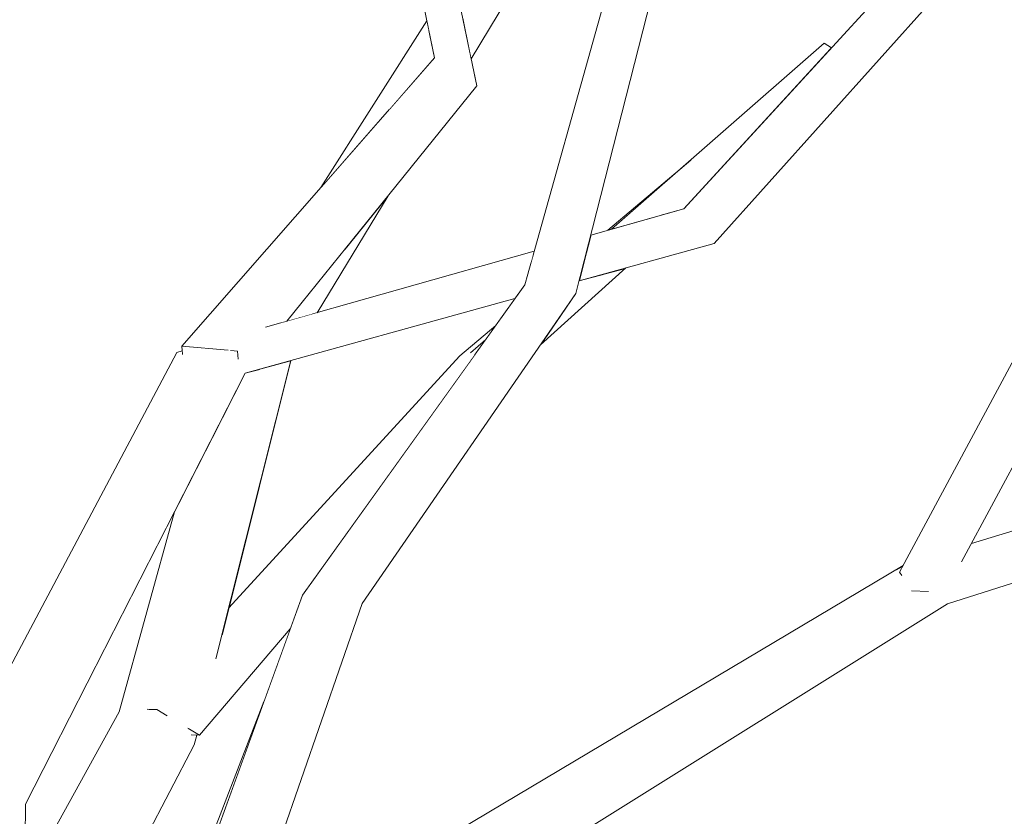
# Model space of a CAD drawing. Extents: x -289599 to -184549, y 66678 to 295474.
# Tile 132 of 256: x -267115 to -267014, y 71971 to 72053. Entities that reach past the tile are written whole.
import ezdxf

# ---------------------------------------------------------------- set-up
doc = ezdxf.new("R2010")
doc.units = 0
doc.header["$MEASUREMENT"] = 0
doc.linetypes.add('Wipeout_Contour', pattern=[1000, 0, -1000])
doc.layers.add('arch drzewa', color=8, linetype='Continuous')
doc.layers.add('Model Ściany', color=8, linetype='Continuous')
doc.layers.add('arch drzewa_Nr_Pióra__4', color=8, linetype='Continuous', lineweight=9)

msp = doc.modelspace()

# ---------------------------------------------------------------- wipeouts: each hides what was drawn before it
at = {"color": 254, "linetype": 'Wipeout_Contour', "lineweight": 0, "ltscale": 155815580.5429485}
msp.add_wipeout([(-266554.89, 73918.5), (-267404.89, 73918.5), (-267404.89, 71750.74), (-267394.05, 71748.38), (-267372.77, 71719.53), (-267373.64, 71718.42), (-267361.77, 71703.3), (-267362.86, 71707.49), (-267359.04, 71708.25), (-267358.29, 71705.38), (-267355.17, 71695.54), (-267346.43, 71685.62), (-267240.2, 71631.77), (-267227.65, 71618.5), (-267218.17, 71618.5), (-267220.21, 71620.82), (-267247.35, 71650.22), (-267302.21, 71663.9), (-267344.56, 71705.32), (-267344.38, 71705.62), (-267342.13, 71706.97), (-267301.15, 71667.98), (-267250.39, 71657.3), (-267251.23, 71718.8), (-267273.59, 71740.57), (-267303.22, 71763.94), (-267315.77, 71793.44), (-267312.12, 71795.22), (-267299.06, 71767.03), (-267278.28, 71751.59), (-267300.51, 71793.47), (-267299.07, 71794.08), (-267295.74, 71795.05), (-267269.02, 71744.71), (-267267.61, 71743.65), (-267242.21, 71719.01), (-267240.22, 71656.11), (-267209.85, 71623.74), (-267192.15, 71653.85), (-267191.46, 71694.71), (-267193.92, 71714.07), (-267240.91, 71785.35), (-267259.73, 71812.62), (-267259.88, 71812.93), (-267260.8, 71812.82), (-267270.86, 71824.37), (-267270.54, 71828.28), (-267284.76, 71838.86), (-267339.96, 71858.73), (-267360.22, 71897.52), (-267358.39, 71899.45), (-267355.97, 71898.67), (-267336.95, 71862.09), (-267284.5, 71844.32), (-267289.83, 71884.07), (-267289.74, 71884.6), (-267318.21, 71914.64), (-267315.25, 71916.35), (-267314.75, 71916.33), (-267285.4, 71886.11), (-267266.24, 71880.37), (-267263.37, 71892.41), (-267272.23, 71900.47), (-267271.16, 71917.53), (-267290.97, 71936.41), (-267293.6, 71962.94), (-267291, 71964.16), (-267288.75, 71963.13), (-267285.82, 71939.03), (-267270.75, 71924.2), (-267270.15, 71933.8), (-267268.22, 71934.27), (-267266.08, 71933.72), (-267266.79, 71920.31), (-267258.08, 71911.73), (-267250.14, 71948.8), (-267246.25, 71948.52), (-267246.21, 71946.67), (-267254.45, 71908.17), (-267252.47, 71906.21), (-267255.44, 71892.9), (-267227.55, 71869.33), (-267227.88, 71868.89), (-267227.73, 71868.84), (-267199.86, 71820.83), (-267198.77, 71802.23), (-267191.78, 71821.78), (-267221.92, 71864.2), (-267221.25, 71864.62), (-267218.99, 71865.53), (-267189.25, 71824.28), (-267188.66, 71858.3), (-267186.39, 71900.82), (-267222.82, 71986.56), (-267226.45, 71988.74), (-267224.64, 71990.83), (-267225.42, 71992.67), (-267229.06, 71999.34), (-267272.8, 72049.63), (-267294.95, 72051.63), (-267299.19, 72053.27), (-267330.73, 72076.07), (-267343.97, 72085.11), (-267390.39, 72099.59), (-267391.71, 72101.29), (-267389.57, 72103.42), (-267341.07, 72088.55), (-267328.2, 72079.46), (-267355.07, 72117.93), (-267355.02, 72119.18), (-267352.4, 72119.92), (-267325.31, 72083.33), (-267285.03, 72065.32), (-267313.51, 72104.32), (-267306.83, 72136.48), (-267310, 72141.1), (-267327.38, 72176.11), (-267325.58, 72177.05), (-267323.15, 72177.38), (-267308.13, 72149.23), (-267310.21, 72162.07), (-267306.83, 72162.95), (-267306.13, 72162.19), (-267303.17, 72145.56), (-267301.81, 72139.09), (-267289.28, 72122.03), (-267288.79, 72176.46), (-267286.85, 72176.89), (-267283.45, 72176.62), (-267284, 72114.84), (-267282.59, 72112.92), (-267248.87, 72053.1), (-267227.3, 72017.9), (-267229.32, 72048.9), (-267234.21, 72057.74), (-267236.98, 72061.01), (-267236.23, 72061.39), (-267250.28, 72086.77), (-267235.32, 72122.05), (-267228.73, 72157.87), (-267226.96, 72157.71), (-267226.37, 72157.6), (-267231.84, 72121.2), (-267245.33, 72088.35), (-267221.6, 72049.35), (-267221.55, 72048.99), (-267211.02, 72036.52), (-267224.99, 72066.7), (-267224.1, 72068.76), (-267220.34, 72068.94), (-267201.46, 72030.94), (-267205.13, 72046.01), (-267195.1, 72076.44), (-267196.57, 72076.37), (-267206.31, 72140.08), (-267220.79, 72182.17), (-267261.46, 72212.28), (-267294.12, 72221.23), (-267319.97, 72232.76), (-267344.72, 72248.99), (-267344.79, 72250.7), (-267342.36, 72251.89), (-267333.53, 72246.52), (-267331.86, 72248.22), (-267298.25, 72228.87), (-267290.01, 72225.52), (-267254.88, 72216.58), (-267222.76, 72193.85), (-267222.2, 72195.52), (-267234.49, 72228.61), (-267245.6, 72271.62), (-267248.78, 72301.27), (-267253.4, 72320.74), (-267256.92, 72334.03), (-267253.03, 72334.74), (-267252.42, 72333.68), (-267249.6, 72323.21), (-267243.96, 72304.25), (-267241.52, 72291.07), (-267237.66, 72316.17), (-267238.19, 72317.91), (-267243.11, 72323.08), (-267243.33, 72324.09), (-267240.09, 72325.73), (-267238.94, 72324.52), (-267238.64, 72324.84), (-267235.21, 72324.9), (-267233.47, 72318.76), (-267214.98, 72299.28), (-267212.2, 72333.19), (-267228.57, 72363.86), (-267226.03, 72365.13), (-267223.67, 72365.28), (-267206.11, 72332.9), (-267209.66, 72295.36), (-267181.01, 72258.39), (-267178.26, 72278.79), (-267178.28, 72280.56), (-267178.35, 72284.63), (-267179.79, 72286.84), (-267179.94, 72286.81), (-267180.16, 72287.39), (-267183.64, 72292.7), (-267184.72, 72299.54), (-267191.01, 72316.29), (-267194.12, 72352.21), (-267184.49, 72379.66), (-267181.78, 72379.12), (-267181.77, 72378.98), (-267190.2, 72352.49), (-267187.39, 72328.96), (-267186.13, 72329.22), (-267184.86, 72328.42), (-267179.85, 72303.15), (-267178.59, 72300.2), (-267179.23, 72341.99), (-267177.86, 72342.19), (-267175.84, 72342.16), (-267175.19, 72341.94), (-267175, 72335.45), (-267173.66, 72368.41), (-267171.45, 72368.51), (-267169.93, 72368.3), (-267170.4, 72322.65), (-267172.58, 72296.58), (-267157.45, 72312.87), (-267146.23, 72345.54), (-267142.87, 72345.09), (-267142.7, 72343.88), (-267152.89, 72309.78), (-267168.83, 72291.03), (-267169.46, 72282.3), (-267162.43, 72272.66), (-267162.33, 72257.61), (-267158.59, 72264.2), (-267152.34, 72309.05), (-267150.13, 72308.95), (-267148.64, 72308.74), (-267154.24, 72262.49), (-267162.27, 72247.35), (-267162.2, 72236.68), (-267135.6, 72265.25), (-267135.28, 72293), (-267131.42, 72293.3), (-267130.76, 72291.44), (-267131, 72270.18), (-267128.51, 72272.86), (-267122.12, 72299.75), (-267099.47, 72329.42), (-267097.98, 72329.77), (-267095.06, 72328.15), (-267116.44, 72300.44), (-267122.1, 72279.04), (-267096.71, 72303.64), (-267093.97, 72302.24), (-267092.55, 72300.96), (-267124.41, 72270.08), (-267124.47, 72270.11), (-267124.52, 72269.93), (-267131.09, 72262.5), (-267131.28, 72246.32), (-267091.76, 72275.06), (-267087.49, 72308.02), (-267082.99, 72307.8), (-267087.45, 72272.08), (-267129.48, 72240.53), (-267142.14, 72203.78), (-267139.97, 72201.92), (-267147.29, 72188.82), (-267148.25, 72186.05), (-267098.87, 72200.54), (-267078.78, 72244.31), (-267027.3, 72275.39), (-267024.95, 72273.24), (-267024.95, 72272.56), (-267073.28, 72242.57), (-267095.96, 72194.42), (-267152.29, 72175.83), (-267164.36, 72157.23), (-267164.31, 72155.32), (-267165.61, 72155.31), (-267166.47, 72153.98), (-267171.79, 72130.46), (-267171.79, 72129.72), (-267171.62, 72125.13), (-267168.64, 72128.16), (-267165.27, 72149.83), (-267163.68, 72151.86), (-267160.07, 72150.82), (-267162.38, 72127.73), (-267163.89, 72124.2), (-267171.23, 72114.39), (-267170.51, 72094.67), (-267170.45, 72094.54), (-267170.5, 72094.53), (-267169.08, 72055.64), (-267168.01, 72028.93), (-267166.71, 72022.75), (-267167.75, 72022.59), (-267166.11, 71981.58), (-267165.41, 71946.78), (-267160.96, 71940.17), (-267154.78, 71925.2), (-267157.32, 71971.72), (-267159.94, 72001.28), (-267163.82, 72055.82), (-267163.84, 72063.1), (-267164.32, 72077.48), (-267161.37, 72077.66), (-267160.94, 72076.85), (-267160.23, 72062.48), (-267159.66, 72054.84), (-267155.89, 72020.36), (-267152.04, 72041.87), (-267148.7, 72041.69), (-267146.72, 72041.2), (-267153.84, 72001.51), (-267153.6, 71999.34), (-267148.41, 71971.27), (-267141.73, 71910.81), (-267130.2, 71936.36), (-267124.65, 71946.44), (-267123.81, 71972.6), (-267099.22, 72018.98), (-267098.65, 72019.15), (-267098.69, 72019.63), (-267084.29, 72036.06), (-267073.32, 72053.32), (-267078.55, 72078.81), (-267075.93, 72079.42), (-267074.82, 72078.73), (-267070.47, 72057.8), (-267070.42, 72057.89), (-267056.61, 72091.8), (-267054.99, 72091.74), (-267051.8, 72090.79), (-267064.65, 72056.13), (-267068.73, 72049.4), (-267068.15, 72046.6), (-267077.33, 72035.21), (-267084.67, 72023.1), (-267062.19, 72029.47), (-267052.81, 72062.94), (-267048.42, 72062.22), (-267056.35, 72031.13), (-267054.58, 72031.63), (-267045.99, 72038.91), (-267032.16, 72051.01), (-267031.42, 72050.54), (-267020.35, 72062.61), (-267018.61, 72062.89), (-267015.99, 72061.06), (-267043.56, 72030.26), (-267052.71, 72027.73), (-267061.55, 72019.78), (-267080, 71992.99), (-267093.88, 71952.99), (-267084.28, 71961.07), (-267024.01, 71996.91), (-266998.65, 72044.15), (-266995.15, 72044.03), (-266993.91, 72042.09), (-267016.92, 71999.22), (-266957.08, 72017.32), (-266950.39, 72026.42), (-266930.3, 72054.71), (-266929.29, 72055.13), (-266926.46, 72053.39), (-266955.35, 72013.46), (-267019.39, 71992.96), (-267077.74, 71956.54), (-267099.7, 71936.7), (-267122.83, 71887.39), (-267126.74, 71865.63), (-267122.46, 71858.86), (-267124.14, 71868.46), (-267123.09, 71869.81), (-267120.43, 71869.49), (-267116.24, 71849), (-267114.26, 71845.88), (-267113.12, 71833.76), (-267112.64, 71831.42), (-267110.74, 71828.86), (-267105.17, 71849.14), (-267096.58, 71873.38), (-267095.7, 71875.13), (-267103.9, 71925.7), (-267100.53, 71926.23), (-267098.59, 71926.05), (-267091.65, 71883.21), (-267088.61, 71889.26), (-267081.24, 71913.31), (-267079.73, 71914.34), (-267076.87, 71912.94), (-267083.05, 71888.5), (-267089.79, 71871.89), (-267096.95, 71847.35), (-267104.1, 71819.91), (-267089.95, 71800.84), (-267077.85, 71836.95), (-267075.72, 71865.5), (-267049.63, 71904.05), (-267046.66, 71904.73), (-267045.7, 71902.48), (-267069.99, 71865.23), (-267070.6, 71836.16), (-267084.05, 71795.41), (-267080.14, 71787.89), (-267071.36, 71794.68), (-267054.59, 71808.43), (-267020.67, 71856.61), (-266986.06, 71878.82), (-266961.97, 71898.35), (-266959.13, 71896.29), (-266959.16, 71896.03), (-266960.68, 71894.8), (-266957.88, 71893.41), (-266958.11, 71891.29), (-267015.33, 71854.49), (-267048.81, 71806.87), (-267049.88, 71805.29), (-267051.19, 71803.49), (-267065.12, 71792.28), (-267077.11, 71782.06), (-267065.43, 71759.6), (-267041.15, 71802.36), (-267006.62, 71809.79), (-266983.4, 71843.27), (-266981.1, 71846.61), (-266980.61, 71847.28), (-266977.96, 71846.19), (-266980.37, 71842.76), (-267005.92, 71805.89), (-267036.06, 71799.94), (-267061.32, 71751.7), (-267059.69, 71748.58), (-267084.57, 71725.32), (-267053.86, 71730.73), (-267053.04, 71734.58), (-267021.97, 71756.89), (-267022.42, 71761.76), (-267023.39, 71770.12), (-267018.27, 71780.21), (-267014.6, 71780.62), (-267013.67, 71778.06), (-267017.46, 71767.62), (-267017.43, 71767.43), (-267016.39, 71760.9), (-267013.83, 71762.74), (-267011.35, 71761.13), (-267003.93, 71766.63), (-266968.16, 71773.45), (-266967.24, 71771.32), (-266967.8, 71770.63), (-267001.07, 71763.75), (-267015.13, 71753.08), (-267010.16, 71722.03), (-266957.77, 71737.3), (-266948.96, 71765.07), (-266943.45, 71764.4), (-266953.72, 71733.42), (-266957.11, 71732.26), (-266960.48, 71731.26), (-267010.07, 71715.44), (-267010.24, 71715.32), (-267010.34, 71714.69), (-267011.17, 71714.7), (-267050.84, 71688.31), (-267064.82, 71648.11), (-267103.31, 71618.5), (-266554.89, 71618.5), (-266554.89, 71746.14), (-266591.22, 71757.06), (-266615, 71786), (-266612.08, 71787.59), (-266610.19, 71788.38), (-266589.22, 71762.37), (-266564.6, 71755.4), (-266564.32, 71757.04), (-266563.13, 71758.14), (-266554.89, 71756.58)], dxfattribs=at).dxf.layer = 'Model Ściany'

# ---------------------------------------------------------------- next in the draw order: wipeouts: each hides what was drawn before it
at = {"color": 254, "linetype": 'Wipeout_Contour', "lineweight": 0, "ltscale": 1295465.6295307}
msp.add_wipeout([(-267068.8, 72049.28), (-267068.77, 72049.16), (-267068.48, 72047.99), (-267068.79, 72049.29)], dxfattribs=at).dxf.layer = 'Model Ściany'
at = {"color": 254, "linetype": 'Wipeout_Contour', "lineweight": 0, "ltscale": 1619328.859989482}
msp.add_wipeout([(-267087.4, 72018.15), (-267093.84, 71992.51), (-267069.91, 72018.63), (-267066.18, 72021.79), (-267064.2, 72024.56)], dxfattribs=at).dxf.layer = 'Model Ściany'
at = {"color": 254, "linetype": 'Wipeout_Contour', "lineweight": 0, "ltscale": 2591018.650555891}
msp.add_wipeout([(-267115.06, 71944.61), (-267115.12, 71935.12), (-267105.59, 71943.14), (-267090.18, 71982.83), (-267087.46, 71990.36), (-267096.86, 71979.36), (-267097.14, 71979.36), (-267097.4, 71978.36)], dxfattribs=at).dxf.layer = 'Model Ściany'

# ---------------------------------------------------------------- next in the draw order: wipeouts: each hides what was drawn before it
at = {"color": 254, "linetype": 'Wipeout_Contour', "lineweight": 0, "ltscale": 1295464.669250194}
msp.add_wipeout([(-267068.79, 72049.29), (-267068.48, 72047.99), (-267068.15, 72046.6), (-267068.79, 72049.3)], dxfattribs=at).dxf.layer = 'Model Ściany'
at = {"color": 254, "linetype": 'Wipeout_Contour', "lineweight": 0, "ltscale": 1295553.00998808}
msp.add_wipeout([(-267114.88, 71972.22), (-267114.93, 71964.07), (-267105.18, 71981.78), (-267099.44, 72002.49)], dxfattribs=at).dxf.layer = 'Model Ściany'

# ---------------------------------------------------------------- next in the draw order: wipeouts: each hides what was drawn before it
at = {"color": 254, "linetype": 'Wipeout_Contour', "lineweight": 0, "ltscale": 971622.223378}
msp.add_wipeout([(-267105.59, 71943.14), (-267104.08, 71944.41), (-267090.18, 71982.83)], dxfattribs=at).dxf.layer = 'arch drzewa'
at = {"color": 254, "linetype": 'Wipeout_Contour', "lineweight": 0, "ltscale": 1295556.888395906}
msp.add_wipeout([(-267114.88, 71972.22), (-267118.25, 71972.99), (-267115.83, 71934.53), (-267115.12, 71935.12)], dxfattribs=at).dxf.layer = 'arch drzewa'

# ---------------------------------------------------------------- next in the draw order: wipeouts: each hides what was drawn before it
at = {"color": 254, "linetype": 'Wipeout_Contour', "lineweight": 0, "ltscale": 1295470.042563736}
msp.add_wipeout([(-267086.19, 71993.87), (-267096.05, 71951.17), (-267093.88, 71952.99), (-267080, 71992.99)], dxfattribs=at).dxf.layer = 'arch drzewa'

# ---------------------------------------------------------------- next in the draw order: wipeouts: each hides what was drawn before it
at = {"color": 254, "linetype": 'Wipeout_Contour', "lineweight": 0, "ltscale": 971569.941553}
msp.add_wipeout([(-267063.16, 72026), (-267080, 71992.99), (-267057.89, 72025.1)], dxfattribs=at).dxf.layer = 'arch drzewa'
at = {"color": 254, "linetype": 'Wipeout_Contour', "lineweight": 0, "ltscale": 971614.141809}
msp.add_wipeout([(-267086.19, 71993.87), (-267104.08, 71944.41), (-267096.05, 71951.17)], dxfattribs=at).dxf.layer = 'arch drzewa'

# ---------------------------------------------------------------- next in the draw order: wipeouts: each hides what was drawn before it
at = {"color": 254, "linetype": 'Wipeout_Contour', "lineweight": 0, "ltscale": 971555.14936}
msp.add_wipeout([(-267057.89, 72025.1), (-267048.42, 72062.22), (-267052.81, 72062.94)], dxfattribs=at).dxf.layer = 'arch drzewa'
at = {"color": 254, "linetype": 'Wipeout_Contour', "lineweight": 0, "ltscale": 971588.999599}
msp.add_wipeout([(-267086.19, 71993.87), (-267080, 71992.99), (-267063.16, 72026)], dxfattribs=at).dxf.layer = 'arch drzewa'
at = {"color": 254, "linetype": 'Wipeout_Contour', "lineweight": 0, "ltscale": 971659.311826}
msp.add_wipeout([(-267114.88, 71972.22), (-267092.12, 72016.85), (-267095.33, 72018.78)], dxfattribs=at).dxf.layer = 'arch drzewa'

# ---------------------------------------------------------------- next in the draw order: wipeouts: each hides what was drawn before it
at = {"color": 254, "linetype": 'Wipeout_Contour', "lineweight": 0, "ltscale": 971560.283897}
msp.add_wipeout([(-267052.81, 72062.94), (-267063.16, 72026), (-267057.89, 72025.1)], dxfattribs=at).dxf.layer = 'arch drzewa'
at = {"color": 254, "linetype": 'Wipeout_Contour', "lineweight": 0, "ltscale": 971672.9602}
msp.add_wipeout([(-267095.33, 72018.78), (-267118.25, 71972.99), (-267114.88, 71972.22)], dxfattribs=at).dxf.layer = 'arch drzewa'
at = {"color": 254, "linetype": 'Wipeout_Contour', "lineweight": 0, "ltscale": 971467.476448}
msp.add_wipeout([(-267077.74, 71956.54), (-267019.39, 71992.96), (-267023.17, 71995.41)], dxfattribs=at).dxf.layer = 'arch drzewa'

# ---------------------------------------------------------------- next in the draw order: wipeouts: each hides what was drawn before it
at = {"color": 254, "linetype": 'Wipeout_Contour', "lineweight": 0, "ltscale": 1295377.406822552}
msp.add_wipeout([(-267056.84, 72029.22), (-267057.56, 72026.39), (-267043.56, 72030.26), (-267044.58, 72033.52)], dxfattribs=at).dxf.layer = 'arch drzewa'
at = {"color": 254, "linetype": 'Wipeout_Contour', "lineweight": 0, "ltscale": 1295449.763064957}
msp.add_wipeout([(-267092.12, 72016.85), (-267064.2, 72024.56), (-267063.16, 72026), (-267062.85, 72027.11)], dxfattribs=at).dxf.layer = 'arch drzewa'
at = {"color": 254, "linetype": 'Wipeout_Contour', "lineweight": 0, "ltscale": 2267224.475237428}
msp.add_wipeout([(-267118.25, 71972.99), (-267095.33, 72018.78), (-267098.24, 72018.93), (-267098.62, 72018.84), (-267098.63, 72018.9), (-267098.63, 72018.95), (-267099.22, 72018.98)], dxfattribs=at).dxf.layer = 'arch drzewa'
at = {"color": 254, "linetype": 'Wipeout_Contour', "lineweight": 0, "ltscale": 971304.30922}
msp.add_wipeout([(-267019.39, 71992.96), (-266955.35, 72013.46), (-266957.5, 72016.41)], dxfattribs=at).dxf.layer = 'arch drzewa'
at = {"color": 254, "linetype": 'Wipeout_Contour', "lineweight": 0, "ltscale": 971519.177248}
msp.add_wipeout([(-267023.17, 71995.41), (-267082.58, 71958.25), (-267077.74, 71956.54)], dxfattribs=at).dxf.layer = 'arch drzewa'

# ---------------------------------------------------------------- next in the draw order: wipeouts: each hides what was drawn before it
at = {"color": 254, "linetype": 'Wipeout_Contour', "lineweight": 0, "ltscale": 971539.287953}
msp.add_wipeout([(-267056.64, 72030.02), (-267056.84, 72029.22), (-267044.58, 72033.52)], dxfattribs=at).dxf.layer = 'arch drzewa'
at = {"color": 254, "linetype": 'Wipeout_Contour', "lineweight": 0, "ltscale": 971596.538851}
msp.add_wipeout([(-267095.33, 72018.78), (-267062.52, 72028.31), (-267062.32, 72029.02)], dxfattribs=at).dxf.layer = 'arch drzewa'
at = {"color": 254, "linetype": 'Wipeout_Contour', "lineweight": 0, "ltscale": 1295397.920903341}
msp.add_wipeout([(-267061.55, 72019.78), (-267052.71, 72027.73), (-267055.02, 72027.09), (-267060.35, 72021.52)], dxfattribs=at).dxf.layer = 'arch drzewa'
at = {"color": 254, "linetype": 'Wipeout_Contour', "lineweight": 0, "ltscale": 971685.613532}
msp.add_wipeout([(-267099.22, 72018.98), (-267123.81, 71972.6), (-267118.25, 71972.99)], dxfattribs=at).dxf.layer = 'arch drzewa'
at = {"color": 254, "linetype": 'Wipeout_Contour', "lineweight": 0, "ltscale": 1942910.413613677}
msp.add_wipeout([(-267082.58, 71958.25), (-267023.17, 71995.41), (-267023.26, 71996), (-267024.16, 71995.92), (-267024.37, 71996.24), (-267024.04, 71996.85)], dxfattribs=at).dxf.layer = 'arch drzewa'

# ---------------------------------------------------------------- next in the draw order: wipeouts: each hides what was drawn before it
at = {"color": 254, "linetype": 'Wipeout_Contour', "lineweight": 0, "ltscale": 1295381.257419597}
msp.add_wipeout([(-267056.42, 72030.84), (-267056.64, 72030.02), (-267044.58, 72033.52), (-267046.72, 72033.85)], dxfattribs=at).dxf.layer = 'arch drzewa'
at = {"color": 254, "linetype": 'Wipeout_Contour', "lineweight": 0, "ltscale": 1295400.247571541}
msp.add_wipeout([(-267057.89, 72025.1), (-267060.35, 72021.52), (-267055.02, 72027.09), (-267057.56, 72026.39)], dxfattribs=at).dxf.layer = 'arch drzewa'
at = {"color": 254, "linetype": 'Wipeout_Contour', "lineweight": 0, "ltscale": 971665.667182}
msp.add_wipeout([(-267098.65, 72019.15), (-267099.22, 72018.98), (-267098.63, 72018.95)], dxfattribs=at).dxf.layer = 'arch drzewa'
at = {"color": 254, "linetype": 'Wipeout_Contour', "lineweight": 0, "ltscale": 971364.55071}
msp.add_wipeout([(-266957.5, 72016.41), (-267023.17, 71995.41), (-267019.39, 71992.96)], dxfattribs=at).dxf.layer = 'arch drzewa'
at = {"color": 254, "linetype": 'Wipeout_Contour', "lineweight": 0, "ltscale": 1295338.851215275}
msp.add_wipeout([(-267084.28, 71961.07), (-267082.58, 71958.25), (-267024.04, 71996.85), (-267024.01, 71996.91)], dxfattribs=at).dxf.layer = 'arch drzewa'
at = {"color": 254, "linetype": 'Wipeout_Contour', "lineweight": 0, "ltscale": 2591040.884134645}
msp.add_wipeout([(-267115.06, 71944.61), (-267097.4, 71978.36), (-267097.52, 71979.38), (-267097.71, 71979.38), (-267098.05, 71980.07), (-267097.7, 71980.94), (-267097.82, 71982.01), (-267115.05, 71945.78)], dxfattribs=at).dxf.layer = 'arch drzewa'

# ---------------------------------------------------------------- next in the draw order: linework, layer by layer
at = {"layer": 'arch drzewa_Nr_Pióra__4', "linetype": 'Continuous'}
for p, q in [((-267061.55, 72019.78), (-267052.71, 72027.73)), ((-267021.36, 71994.24), (-267023.13, 71994.3))]:
    msp.add_line(p, q, dxfattribs=at)

# ---------------------------------------------------------------- next in the draw order: wipeouts: each hides what was drawn before it
at = {"color": 254, "linetype": 'Wipeout_Contour', "lineweight": 0, "ltscale": 971541.410918}
msp.add_wipeout([(-267056.42, 72030.84), (-267046.72, 72033.85), (-267056.35, 72031.13)], dxfattribs=at).dxf.layer = 'arch drzewa'
at = {"color": 254, "linetype": 'Wipeout_Contour', "lineweight": 0, "ltscale": 2591011.500699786}
msp.add_wipeout([(-267094.12, 72019.24), (-267098.24, 72018.93), (-267095.33, 72018.78), (-267062.32, 72029.02), (-267062.19, 72029.47), (-267089.98, 72021.6), (-267092.49, 72019.67), (-267092.57, 72019.65)], dxfattribs=at).dxf.layer = 'arch drzewa'
at = {"color": 254, "linetype": 'Wipeout_Contour', "lineweight": 0, "ltscale": 971311.252611}
msp.add_wipeout([(-267023.17, 71995.41), (-266957.5, 72016.41), (-266957.08, 72017.32)], dxfattribs=at).dxf.layer = 'arch drzewa'
at = {"color": 254, "linetype": 'Wipeout_Contour', "lineweight": 0, "ltscale": 971650.342022}
msp.add_wipeout([(-267115.05, 71945.78), (-267097.82, 71982.01), (-267115.05, 71946.67)], dxfattribs=at).dxf.layer = 'arch drzewa'

# ---------------------------------------------------------------- next in the draw order: wipeouts: each hides what was drawn before it
at = {"color": 254, "linetype": 'Wipeout_Contour', "lineweight": 0, "ltscale": 1295489.71951908}
msp.add_wipeout([(-267068.77, 72049.16), (-267088.43, 72022.04), (-267087.81, 72022.22), (-267068.15, 72046.6)], dxfattribs=at).dxf.layer = 'arch drzewa'
at = {"color": 254, "linetype": 'Wipeout_Contour', "lineweight": 0, "ltscale": 1942784.616073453}
msp.add_wipeout([(-267023.26, 71996), (-267023.17, 71995.41), (-266957.08, 72017.32), (-267016.92, 71999.22), (-267017.92, 71997.36), (-267022.33, 71995.78)], dxfattribs=at).dxf.layer = 'arch drzewa'
at = {"color": 254, "linetype": 'Wipeout_Contour', "lineweight": 0, "ltscale": 2267181.964129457}
msp.add_wipeout([(-267115.01, 71952.19), (-267115.05, 71946.67), (-267097.82, 71982.01), (-267099.78, 71981.95), (-267100.29, 71981.42), (-267101.84, 71981.89), (-267105.18, 71981.78)], dxfattribs=at).dxf.layer = 'arch drzewa'

# ---------------------------------------------------------------- next in the draw order: wipeouts: each hides what was drawn before it
at = {"color": 254, "linetype": 'Wipeout_Contour', "lineweight": 0, "ltscale": 1295507.774213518}
msp.add_wipeout([(-267068.77, 72049.16), (-267092.49, 72019.67), (-267089.98, 72021.6), (-267088.43, 72022.04)], dxfattribs=at).dxf.layer = 'arch drzewa'
at = {"color": 254, "linetype": 'Wipeout_Contour', "lineweight": 0, "ltscale": 1942831.237118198}
msp.add_wipeout([(-267024.37, 71996.24), (-267024.16, 71995.92), (-267023.26, 71996), (-267022.33, 71995.78), (-266997.41, 72042.21), (-266998.65, 72044.15)], dxfattribs=at).dxf.layer = 'arch drzewa'
at = {"color": 254, "linetype": 'Wipeout_Contour', "lineweight": 0, "ltscale": 971663.200328}
msp.add_wipeout([(-267115.01, 71952.19), (-267105.18, 71981.78), (-267114.93, 71964.07)], dxfattribs=at).dxf.layer = 'arch drzewa'
at = {"color": 254, "linetype": 'Wipeout_Contour', "lineweight": 0, "ltscale": 971631.5587}
msp.add_wipeout([(-267097.4, 71978.36), (-267097.14, 71979.36), (-267097.22, 71979.37)], dxfattribs=at).dxf.layer = 'arch drzewa'

# ---------------------------------------------------------------- next in the draw order: linework, layer by layer
at = {"layer": 'arch drzewa_Nr_Pióra__4', "linetype": 'Continuous'}
for p, q in [((-267024.14, 71995.88), (-267024.37, 71996.24)), ((-267024.37, 71996.24), (-267024.31, 71996.24)), ((-267115.12, 71935.12), (-267114.88, 71972.22))]:
    msp.add_line(p, q, dxfattribs=at)

# ---------------------------------------------------------------- next in the draw order: wipeouts: each hides what was drawn before it
at = {"color": 254, "linetype": 'Wipeout_Contour', "lineweight": 0, "ltscale": 1295201.44988113}
msp.add_wipeout([(-267022.33, 71995.78), (-267017.92, 71997.36), (-266993.91, 72042.09), (-266997.41, 72042.21)], dxfattribs=at).dxf.layer = 'arch drzewa'
at = {"color": 254, "linetype": 'Wipeout_Contour', "lineweight": 0, "ltscale": 971647.582034}
msp.add_wipeout([(-267092.92, 72019.13), (-267092.86, 72018.47), (-267092.67, 72019.44)], dxfattribs=at).dxf.layer = 'arch drzewa'
at = {"color": 254, "linetype": 'Wipeout_Contour', "lineweight": 0, "ltscale": 971631.633702}
msp.add_wipeout([(-267097.52, 71979.38), (-267097.4, 71978.36), (-267097.22, 71979.37)], dxfattribs=at).dxf.layer = 'arch drzewa'

# ---------------------------------------------------------------- next in the draw order: linework, layer by layer
at = {"layer": 'arch drzewa_Nr_Pióra__4', "linetype": 'Continuous'}
for p, q in [((-267016.92, 71999.22), (-266957.08, 72017.32)), ((-267019.39, 71992.96), (-266955.35, 72013.46)), ((-267115.06, 71944.61), (-267097.4, 71978.36))]:
    msp.add_line(p, q, dxfattribs=at)

# ---------------------------------------------------------------- next in the draw order: wipeouts: each hides what was drawn before it
at = {"color": 254, "linetype": 'Wipeout_Contour', "lineweight": 0, "ltscale": 971477.977831}
msp.add_wipeout([(-267043.56, 72030.26), (-267015.99, 72061.06), (-267018.61, 72062.89)], dxfattribs=at).dxf.layer = 'arch drzewa'
at = {"color": 254, "linetype": 'Wipeout_Contour', "lineweight": 0, "ltscale": 971648.267787}
msp.add_wipeout([(-267092.92, 72019.13), (-267092.67, 72019.44), (-267092.73, 72019.42)], dxfattribs=at).dxf.layer = 'arch drzewa'

# ---------------------------------------------------------------- next in the draw order: linework, layer by layer
at = {"layer": 'arch drzewa_Nr_Pióra__4', "linetype": 'Continuous'}
msp.add_line((-267017.94, 71997.32), (-266993.91, 72042.09), dxfattribs=at)

# ---------------------------------------------------------------- next in the draw order: wipeouts: each hides what was drawn before it
at = {"color": 254, "linetype": 'Wipeout_Contour', "lineweight": 0, "ltscale": 971497.88282}
msp.add_wipeout([(-267018.61, 72062.89), (-267044.58, 72033.52), (-267043.56, 72030.26)], dxfattribs=at).dxf.layer = 'arch drzewa'
at = {"color": 254, "linetype": 'Wipeout_Contour', "lineweight": 0, "ltscale": 1295501.898793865}
msp.add_wipeout([(-267092.57, 72019.65), (-267092.49, 72019.67), (-267068.77, 72049.16), (-267072.53, 72049.48)], dxfattribs=at).dxf.layer = 'arch drzewa'

# ---------------------------------------------------------------- next in the draw order: linework, layer by layer
at = {"layer": 'arch drzewa_Nr_Pióra__4', "linetype": 'Continuous'}
msp.add_line((-267057.56, 72026.39), (-267043.56, 72030.26), dxfattribs=at)

# ---------------------------------------------------------------- next in the draw order: wipeouts: each hides what was drawn before it
at = {"color": 254, "linetype": 'Wipeout_Contour', "lineweight": 0, "ltscale": 971484.413935}
msp.add_wipeout([(-267044.58, 72033.52), (-267018.61, 72062.89), (-267020.35, 72062.61)], dxfattribs=at).dxf.layer = 'arch drzewa'
at = {"color": 254, "linetype": 'Wipeout_Contour', "lineweight": 0, "ltscale": 1295524.469124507}
msp.add_wipeout([(-267098.69, 72019.63), (-267094.12, 72019.24), (-267092.57, 72019.65), (-267072.53, 72049.48)], dxfattribs=at).dxf.layer = 'arch drzewa'

# ---------------------------------------------------------------- next in the draw order: wipeouts: each hides what was drawn before it
at = {"color": 254, "linetype": 'Wipeout_Contour', "lineweight": 0, "ltscale": 971626.090353}
msp.add_wipeout([(-267068.15, 72046.6), (-267074.82, 72078.73), (-267075.93, 72079.42)], dxfattribs=at).dxf.layer = 'arch drzewa'
at = {"color": 254, "linetype": 'Wipeout_Contour', "lineweight": 0, "ltscale": 971503.463434}
msp.add_wipeout([(-267020.35, 72062.61), (-267046.72, 72033.85), (-267044.58, 72033.52)], dxfattribs=at).dxf.layer = 'arch drzewa'
at = {"color": 254, "linetype": 'Wipeout_Contour', "lineweight": 0, "ltscale": 1295497.235049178}
msp.add_wipeout([(-267081.64, 72029.87), (-267085.15, 72022.97), (-267084.67, 72023.1), (-267077.33, 72035.21)], dxfattribs=at).dxf.layer = 'arch drzewa'
at = {"color": 254, "linetype": 'Wipeout_Contour', "lineweight": 0, "ltscale": 1295547.417011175}
msp.add_wipeout([(-267094.12, 72019.24), (-267098.69, 72019.63), (-267098.62, 72018.84), (-267098.24, 72018.93)], dxfattribs=at).dxf.layer = 'arch drzewa'
at = {"color": 254, "linetype": 'Wipeout_Contour', "lineweight": 0, "ltscale": 971648.796237}
msp.add_wipeout([(-267092.73, 72019.42), (-267093.5, 72019.18), (-267092.92, 72019.13)], dxfattribs=at).dxf.layer = 'arch drzewa'

# ---------------------------------------------------------------- next in the draw order: linework, layer by layer
at = {"layer": 'arch drzewa_Nr_Pióra__4', "linetype": 'Continuous'}
for p, q in [((-267024.37, 71996.24), (-266998.65, 72044.15)), ((-267099.22, 72018.98), (-267098.65, 72019.15)), ((-267098.69, 72019.63), (-267098.62, 72018.78))]:
    msp.add_line(p, q, dxfattribs=at)

# ---------------------------------------------------------------- next in the draw order: wipeouts: each hides what was drawn before it
at = {"color": 254, "linetype": 'Wipeout_Contour', "lineweight": 0, "ltscale": 971615.030273}
msp.add_wipeout([(-267068.48, 72047.99), (-267075.93, 72079.42), (-267069.21, 72051.02)], dxfattribs=at).dxf.layer = 'arch drzewa'
at = {"color": 254, "linetype": 'Wipeout_Contour', "lineweight": 0, "ltscale": 1295347.93345569}
msp.add_wipeout([(-267032.16, 72051.01), (-267049.24, 72033.14), (-267046.72, 72033.85), (-267031.42, 72050.54)], dxfattribs=at).dxf.layer = 'arch drzewa'
at = {"color": 254, "linetype": 'Wipeout_Contour', "lineweight": 0, "ltscale": 971628.914287}
msp.add_wipeout([(-267081.64, 72029.87), (-267087.81, 72022.22), (-267085.15, 72022.97)], dxfattribs=at).dxf.layer = 'arch drzewa'
at = {"color": 254, "linetype": 'Wipeout_Contour', "lineweight": 0, "ltscale": 971649.031849}
msp.add_wipeout([(-267093.5, 72019.18), (-267092.86, 72018.47), (-267092.92, 72019.13)], dxfattribs=at).dxf.layer = 'arch drzewa'

# ---------------------------------------------------------------- next in the draw order: linework, layer by layer
at = {"layer": 'arch drzewa_Nr_Pióra__4', "linetype": 'Continuous'}
msp.add_line((-267084.67, 72023.1), (-267077.33, 72035.21), dxfattribs=at)

# ---------------------------------------------------------------- next in the draw order: wipeouts: each hides what was drawn before it
at = {"color": 254, "linetype": 'Wipeout_Contour', "lineweight": 0, "ltscale": 971631.083264}
msp.add_wipeout([(-267075.93, 72079.42), (-267078.55, 72078.81), (-267068.77, 72049.16)], dxfattribs=at).dxf.layer = 'arch drzewa'
at = {"color": 254, "linetype": 'Wipeout_Contour', "lineweight": 0, "ltscale": 971523.365607}
msp.add_wipeout([(-267054.19, 72031.74), (-267049.24, 72033.14), (-267032.16, 72051.01)], dxfattribs=at).dxf.layer = 'arch drzewa'
at = {"color": 254, "linetype": 'Wipeout_Contour', "lineweight": 0, "ltscale": 1295511.565028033}
msp.add_wipeout([(-267096.12, 71985.62), (-267095.1, 71987.5), (-267087.4, 72018.15), (-267090.58, 72017.27)], dxfattribs=at).dxf.layer = 'arch drzewa'

# ---------------------------------------------------------------- next in the draw order: linework, layer by layer
at = {"layer": 'arch drzewa_Nr_Pióra__4', "linetype": 'Continuous'}
for p, q in [((-267043.56, 72030.26), (-267015.99, 72061.06)), ((-267031.42, 72050.54), (-267032.16, 72051.01))]:
    msp.add_line(p, q, dxfattribs=at)

# ---------------------------------------------------------------- next in the draw order: wipeouts: each hides what was drawn before it
at = {"color": 254, "linetype": 'Wipeout_Contour', "lineweight": 0, "ltscale": 971620.536207}
msp.add_wipeout([(-267068.77, 72049.16), (-267078.55, 72078.81), (-267072.53, 72049.48)], dxfattribs=at).dxf.layer = 'arch drzewa'
at = {"color": 254, "linetype": 'Wipeout_Contour', "lineweight": 0, "ltscale": 971538.413264}
msp.add_wipeout([(-267045.99, 72038.91), (-267054.58, 72031.63), (-267054.19, 72031.74)], dxfattribs=at).dxf.layer = 'arch drzewa'
at = {"color": 254, "linetype": 'Wipeout_Contour', "lineweight": 0, "ltscale": 1295513.017094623}
msp.add_wipeout([(-267097.82, 71982.01), (-267097.7, 71980.94), (-267096.12, 71985.62), (-267090.58, 72017.27)], dxfattribs=at).dxf.layer = 'arch drzewa'

# ---------------------------------------------------------------- next in the draw order: linework, layer by layer
at = {"layer": 'arch drzewa_Nr_Pióra__4', "linetype": 'Continuous'}
for p, q in [((-267063.16, 72026), (-267052.81, 72062.94)), ((-267046.72, 72033.85), (-267020.35, 72062.61)), ((-267057.89, 72025.1), (-267048.42, 72062.22)), ((-267054.19, 72031.74), (-267032.16, 72051.01)), ((-267054.58, 72031.63), (-267045.99, 72038.91)), ((-267056.35, 72031.13), (-267046.72, 72033.85))]:
    msp.add_line(p, q, dxfattribs=at)

# ---------------------------------------------------------------- next in the draw order: wipeouts: each hides what was drawn before it
at = {"color": 254, "linetype": 'Wipeout_Contour', "lineweight": 0, "ltscale": 971616.242708}
msp.add_wipeout([(-267077.32, 72044.02), (-267072.53, 72049.48), (-267073.14, 72052.43)], dxfattribs=at).dxf.layer = 'arch drzewa'
at = {"color": 254, "linetype": 'Wipeout_Contour', "lineweight": 0, "ltscale": 1295470.728348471}
msp.add_wipeout([(-267069.73, 72053.28), (-267069.74, 72053.27), (-267068.79, 72049.29), (-267068.79, 72049.3)], dxfattribs=at).dxf.layer = 'arch drzewa'
at = {"color": 254, "linetype": 'Wipeout_Contour', "lineweight": 0, "ltscale": 1295523.07067232}
msp.add_wipeout([(-267095.45, 72010.31), (-267097.82, 71982.01), (-267090.59, 72017.27), (-267092.12, 72016.85)], dxfattribs=at).dxf.layer = 'arch drzewa'

# ---------------------------------------------------------------- next in the draw order: wipeouts: each hides what was drawn before it
at = {"color": 254, "linetype": 'Wipeout_Contour', "lineweight": 0, "ltscale": 1295466.561202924}
msp.add_wipeout([(-267069.59, 72053.56), (-267068.73, 72049.4), (-267064.65, 72056.13), (-267066.58, 72059.48)], dxfattribs=at).dxf.layer = 'arch drzewa'
at = {"color": 254, "linetype": 'Wipeout_Contour', "lineweight": 0, "ltscale": 1295496.754974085}
msp.add_wipeout([(-267073.32, 72053.32), (-267084.29, 72036.06), (-267077.32, 72044.02), (-267073.14, 72052.43)], dxfattribs=at).dxf.layer = 'arch drzewa'
at = {"color": 254, "linetype": 'Wipeout_Contour', "lineweight": 0, "ltscale": 2914938.214584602}
msp.add_wipeout([(-267105.18, 71981.78), (-267101.84, 71981.89), (-267102.21, 71982.03), (-267100.24, 71983.21), (-267100.12, 71983.32), (-267099.78, 71981.95), (-267097.82, 71982.01), (-267095.45, 72010.31), (-267099.44, 72002.49)], dxfattribs=at).dxf.layer = 'arch drzewa'

# ---------------------------------------------------------------- next in the draw order: linework, layer by layer
at = {"layer": 'arch drzewa_Nr_Pióra__4', "linetype": 'Continuous'}
for p, q in [((-267072.53, 72049.48), (-267078.55, 72078.81)), ((-267084.29, 72036.06), (-267073.32, 72053.32)), ((-267098.69, 72019.63), (-267072.53, 72049.48)), ((-267114.93, 71964.07), (-267105.18, 71981.78))]:
    msp.add_line(p, q, dxfattribs=at)

# ---------------------------------------------------------------- next in the draw order: wipeouts: each hides what was drawn before it
at = {"color": 254, "linetype": 'Wipeout_Contour', "lineweight": 0, "ltscale": 1295474.967094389}
msp.add_wipeout([(-267069.85, 72053.75), (-267069.74, 72053.27), (-267069.73, 72053.28), (-267069.84, 72053.76)], dxfattribs=at).dxf.layer = 'arch drzewa'
at = {"color": 254, "linetype": 'Wipeout_Contour', "lineweight": 0, "ltscale": 971601.399023}
msp.add_wipeout([(-267068.79, 72049.29), (-267069.21, 72051.02), (-267068.8, 72049.28)], dxfattribs=at).dxf.layer = 'arch drzewa'
at = {"color": 254, "linetype": 'Wipeout_Contour', "lineweight": 0, "ltscale": 1943203.831076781}
msp.add_wipeout([(-267096.86, 71979.36), (-267087.46, 71990.36), (-267086.19, 71993.87), (-267083.62, 71997.46), (-267068.38, 72018.72), (-267068.8, 72018.96)], dxfattribs=at).dxf.layer = 'arch drzewa'
at = {"color": 254, "linetype": 'Wipeout_Contour', "lineweight": 0, "ltscale": 1295523.793164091}
msp.add_wipeout([(-267101.27, 71982.01), (-267100.29, 71981.42), (-267099.78, 71981.95), (-267100.12, 71983.32)], dxfattribs=at).dxf.layer = 'arch drzewa'

# ---------------------------------------------------------------- next in the draw order: linework, layer by layer
at = {"layer": 'arch drzewa_Nr_Pióra__4', "linetype": 'Continuous'}
for p, q in [((-267068.15, 72046.6), (-267074.82, 72078.73)), ((-267068.73, 72049.4), (-267064.65, 72056.13))]:
    msp.add_line(p, q, dxfattribs=at)

# ---------------------------------------------------------------- next in the draw order: wipeouts: each hides what was drawn before it
at = {"color": 254, "linetype": 'Wipeout_Contour', "lineweight": 0, "ltscale": 2267121.371972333}
msp.add_wipeout([(-267097.7, 71980.94), (-267098.05, 71980.07), (-267096.86, 71979.36), (-267068.8, 72018.96), (-267094.56, 71989.64), (-267095.1, 71987.5), (-267096.12, 71985.62)], dxfattribs=at).dxf.layer = 'arch drzewa'
at = {"color": 254, "linetype": 'Wipeout_Contour', "lineweight": 0, "ltscale": 971644.106179}
msp.add_wipeout([(-267101.27, 71982.01), (-267100.12, 71983.32), (-267100.24, 71983.21)], dxfattribs=at).dxf.layer = 'arch drzewa'

# ---------------------------------------------------------------- next in the draw order: wipeouts: each hides what was drawn before it
at = {"color": 254, "linetype": 'Wipeout_Contour', "lineweight": 0, "ltscale": 1295473.701711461}
msp.add_wipeout([(-267094.49, 71989.93), (-267094.56, 71989.64), (-267068.8, 72018.96), (-267069.91, 72018.63)], dxfattribs=at).dxf.layer = 'arch drzewa'
at = {"color": 254, "linetype": 'Wipeout_Contour', "lineweight": 0, "ltscale": 971645.197864}
msp.add_wipeout([(-267100.24, 71983.21), (-267102.21, 71982.03), (-267101.27, 71982.01)], dxfattribs=at).dxf.layer = 'arch drzewa'
at = {"color": 254, "linetype": 'Wipeout_Contour', "lineweight": 0, "ltscale": 971632.170806}
msp.add_wipeout([(-267098.05, 71980.07), (-267097.71, 71979.38), (-267096.86, 71979.36)], dxfattribs=at).dxf.layer = 'arch drzewa'

# ---------------------------------------------------------------- next in the draw order: linework, layer by layer
at = {"layer": 'arch drzewa_Nr_Pióra__4', "linetype": 'Continuous'}
for p, q in [((-267093.9, 72019.22), (-267098.69, 72019.63)), ((-267096.86, 71979.36), (-267098.07, 71980.09)), ((-267097.73, 71979.38), (-267096.86, 71979.36)), ((-267097.4, 71978.36), (-267097.14, 71979.36))]:
    msp.add_line(p, q, dxfattribs=at)

# ---------------------------------------------------------------- next in the draw order: wipeouts: each hides what was drawn before it
at = {"color": 254, "linetype": 'Wipeout_Contour', "lineweight": 0, "ltscale": 971575.924341}
msp.add_wipeout([(-267068.8, 72018.96), (-267068.38, 72018.72), (-267067.22, 72020.34)], dxfattribs=at).dxf.layer = 'arch drzewa'
at = {"color": 254, "linetype": 'Wipeout_Contour', "lineweight": 0, "ltscale": 971613.888602}
msp.add_wipeout([(-267093.84, 71992.51), (-267094.49, 71989.93), (-267069.91, 72018.63)], dxfattribs=at).dxf.layer = 'arch drzewa'
at = {"color": 254, "linetype": 'Wipeout_Contour', "lineweight": 0, "ltscale": 1295527.043245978}
msp.add_wipeout([(-267102.21, 71982.03), (-267101.84, 71981.89), (-267100.29, 71981.42), (-267101.27, 71982.01)], dxfattribs=at).dxf.layer = 'arch drzewa'

# ---------------------------------------------------------------- next in the draw order: linework, layer by layer
at = {"layer": 'arch drzewa_Nr_Pióra__4', "linetype": 'Continuous'}
for p, q in [((-267123.81, 71972.6), (-267099.22, 72018.98)), ((-267092.92, 72019.13), (-267093.65, 72019.2)), ((-267092.85, 72018.3), (-267092.92, 72019.13)), ((-267095.16, 71987.27), (-267087.4, 72018.15)), ((-267114.88, 71972.22), (-267092.12, 72016.85)), ((-267105.18, 71981.78), (-267099.44, 72002.49)), ((-267084.28, 71961.07), (-267024.01, 71996.91)), ((-267104.08, 71944.41), (-267086.19, 71993.87)), ((-267093.88, 71952.99), (-267080, 71992.99)), ((-267077.74, 71956.54), (-267019.39, 71992.96)), ((-267096.86, 71979.36), (-267087.46, 71990.36)), ((-267105.59, 71943.14), (-267090.18, 71982.83)), ((-267101.27, 71982.01), (-267102.29, 71982.04)), ((-267100.22, 71981.37), (-267101.27, 71982.01))]:
    msp.add_line(p, q, dxfattribs=at)

# ---------------------------------------------------------------- next in the draw order: wipeouts: each hides what was drawn before it
at = {"color": 254, "linetype": 'Wipeout_Contour', "lineweight": 0, "ltscale": 1295435.084259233}
msp.add_wipeout([(-267066.18, 72021.79), (-267069.91, 72018.63), (-267068.8, 72018.96), (-267067.22, 72020.34)], dxfattribs=at).dxf.layer = 'arch drzewa'

# ---------------------------------------------------------------- next in the draw order: linework, layer by layer
at = {"layer": 'arch drzewa_Nr_Pióra__4', "linetype": 'Continuous'}
for p, q in [((-267087.81, 72022.22), (-267068.15, 72046.6)), ((-267090.03, 72021.59), (-267062.19, 72029.47)), ((-267086.19, 71993.87), (-267063.16, 72026)), ((-267080, 71992.99), (-267057.89, 72025.1)), ((-267092.12, 72016.85), (-267064.2, 72024.56)), ((-267069.91, 72018.63), (-267066.18, 72021.79)), ((-267068.8, 72018.96), (-267067.22, 72020.34)), ((-267093.84, 71992.51), (-267069.91, 72018.63))]:
    msp.add_line(p, q, dxfattribs=at)

doc.saveas('drawing.dxf')
